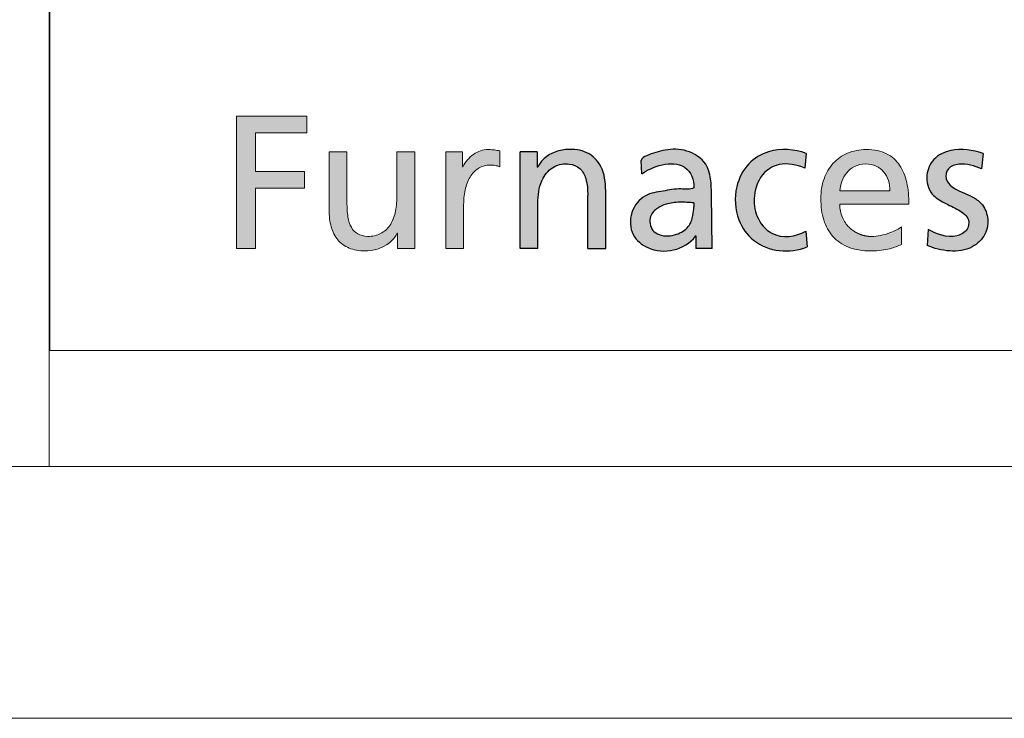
# Model space of a CAD drawing. Header units: millimetres. Extents: x 0 to 594, y 0 to 424.
# Tile 2 of 12: x 402 to 422, y 0 to 14. Entities that reach past the tile are written whole.
import ezdxf

# ---------------------------------------------------------------- set-up
doc = ezdxf.new("R2010")
doc.units = ezdxf.units.MM
doc.header["$LTSCALE"] = 0.25
doc.layers.add('FORMAT', color=7, linetype='Continuous')

# ---------------------------------------------------------------- blocks, each defined once
blk = doc.blocks.new('cajetin')
at = {"color": 7, "linetype": 'Continuous', "lineweight": 18}
for p, q in [((853.5, 7.5), (7.5, 7.5)), ((861, 0), (0, 0))]:
    blk.add_line(p, q, dxfattribs=at)
blk = doc.blocks.new('LOGO_sombreado')
at = {"linetype": 'Continuous'}
blk.add_hatch(color=7, dxfattribs=at).paths.add_polyline_path([(4.078, 4.32), (5.1, 4.32), (5.1, 4.651), (3.702, 4.651), (3.702, 2.023), (4.078, 2.023), (4.078, 3.22), (5.054, 3.22), (5.054, 3.551), (4.078, 3.551)], flags=0)
blk.add_hatch(color=7, dxfattribs=at).paths.add_polyline_path([(4.078, 4.32), (5.1, 4.32), (5.1, 4.651), (3.702, 4.651), (3.702, 2.023), (4.078, 2.023), (4.078, 3.22), (5.054, 3.22), (5.054, 3.551), (4.078, 3.551)], flags=0)
h = blk.add_hatch(color=7, dxfattribs=at)
edge = h.paths.add_edge_path(flags=0)
edge.add_spline(control_points=[(5.713, 2.196), (5.772, 2.125), (5.847, 2.071), (5.937, 2.034)], knot_values=[55, 55, 55, 55, 56, 56, 56, 56], weights=[1, 1, 1, 1], degree=3, periodic=0)
edge.add_spline(control_points=[(5.937, 2.034), (6.028, 1.997), (6.135, 1.977), (6.259, 1.977)], knot_values=[56, 56, 56, 56, 57, 57, 57, 57], weights=[1, 1, 1, 1], degree=3, periodic=0)
edge.add_arc((6.259, 2.796), 0.818, 269.9868, 283.8904)
edge.add_spline(control_points=[(6.456, 2.001), (6.519, 2.017), (6.58, 2.04), (6.635, 2.071)], knot_values=[0, 0, 0, 0, 1, 1, 1, 1], weights=[1, 1, 1, 1], degree=3, periodic=0)
edge.add_spline(control_points=[(6.635, 2.071), (6.69, 2.101), (6.741, 2.137), (6.784, 2.181)], knot_values=[1, 1, 1, 1, 2, 2, 2, 2], weights=[1, 1, 1, 1], degree=3, periodic=0)
edge.add_spline(control_points=[(6.784, 2.181), (6.827, 2.224), (6.863, 2.273), (6.889, 2.328)], knot_values=[2, 2, 2, 2, 3, 3, 3, 3], weights=[1, 1, 1, 1], degree=3, periodic=0)
edge.add_line((6.889, 2.328), (6.896, 2.328))
edge.add_line((6.896, 2.328), (6.896, 2.023))
edge.add_line((6.896, 2.023), (7.067, 2.023))
edge.add_line((7.067, 2.023), (7.238, 2.023))
edge.add_line((7.238, 2.023), (7.238, 2.263))
edge.add_line((7.238, 2.263), (7.238, 3.943))
edge.add_line((7.238, 3.943), (6.885, 3.943))
edge.add_line((6.885, 3.943), (6.885, 3.721))
edge.add_spline(control_points=[(6.885, 3.721), (6.885, 3.647), (6.885, 3.573), (6.885, 3.499), (6.885, 3.35), (6.885, 3.202), (6.885, 3.054), (6.885, 2.937), (6.873, 2.829), (6.85, 2.734)], knot_values=[30, 30, 30, 30, 31, 31, 31, 33, 33, 33, 34, 34, 34, 34], weights=[1, 1, 1, 1, 1, 1, 1, 1, 1, 1], degree=3, periodic=0)
edge.add_spline(control_points=[(6.85, 2.734), (6.827, 2.637), (6.792, 2.553), (6.696, 2.414), (6.636, 2.359), (6.562, 2.321)], knot_values=[34, 34, 34, 34, 35, 35, 36, 36, 36, 36], weights=[1, 1, 1, 1, 1, 1], degree=3, periodic=0)
edge.add_spline(control_points=[(6.562, 2.321), (6.489, 2.284), (6.402, 2.263), (6.301, 2.263)], knot_values=[36, 36, 36, 36, 37, 37, 37, 37], weights=[1, 1, 1, 1], degree=3, periodic=0)
edge.add_spline(control_points=[(6.301, 2.263), (6.224, 2.268), (6.16, 2.285), (6.107, 2.315)], knot_values=[37, 37, 37, 37, 38, 38, 38, 38], weights=[1, 1, 1, 1], degree=3, periodic=0)
edge.add_spline(control_points=[(6.107, 2.315), (6.054, 2.345), (6.013, 2.388), (5.982, 2.445)], knot_values=[38, 38, 38, 38, 39, 39, 39, 39], weights=[1, 1, 1, 1], degree=3, periodic=0)
edge.add_spline(control_points=[(5.982, 2.445), (5.95, 2.501), (5.928, 2.571), (5.914, 2.655)], knot_values=[39, 39, 39, 39, 40, 40, 40, 40], weights=[1, 1, 1, 1], degree=3, periodic=0)
edge.add_spline(control_points=[(5.914, 2.655), (5.9, 2.739), (5.894, 2.837), (5.894, 2.949), (5.894, 3.115), (5.894, 3.28), (5.894, 3.446), (5.894, 3.529), (5.894, 3.612), (5.894, 3.695), (5.894, 3.777), (5.894, 3.86), (5.894, 3.943)], knot_values=[40, 40, 40, 40, 41, 41, 41, 43, 43, 43, 44, 44, 44, 45, 45, 45, 45], weights=[1, 1, 1, 1, 1, 1, 1, 1, 1, 1, 1, 1, 1], degree=3, periodic=0)
edge.add_line((5.894, 3.943), (5.54, 3.943))
edge.add_spline(control_points=[(5.54, 3.943), (5.54, 3.848), (5.54, 3.753), (5.54, 3.658), (5.54, 3.563), (5.54, 3.468), (5.54, 3.372), (5.54, 3.182), (5.54, 2.992), (5.54, 2.802), (5.54, 2.673), (5.554, 2.557), (5.583, 2.455)], knot_values=[49, 49, 49, 49, 50, 50, 50, 51, 51, 51, 53, 53, 53, 54, 54, 54, 54], weights=[1, 1, 1, 1, 1, 1, 1, 1, 1, 1, 1, 1, 1], degree=3, periodic=0)
edge.add_spline(control_points=[(5.583, 2.455), (5.611, 2.354), (5.655, 2.267), (5.713, 2.196)], knot_values=[54, 54, 54, 54, 55, 55, 55, 55], weights=[1, 1, 1, 1], degree=3, periodic=0)
h = blk.add_hatch(color=7, dxfattribs=at)
edge = h.paths.add_edge_path(flags=0)
edge.add_line((8.928, 3.962), (8.875, 3.972))
edge.add_spline(control_points=[(8.875, 3.972), (8.858, 3.975), (8.841, 3.978), (8.823, 3.98)], knot_values=[22.132418, 22.132418, 22.132418, 22.132418, 23.132418, 23.132418, 23.132418, 23.132418], weights=[1, 1, 1, 1], degree=3, periodic=0)
edge.add_arc((8.709, 3.1), 0.888, 82.6219, 86.3614)
edge.add_spline(control_points=[(8.765, 3.986), (8.745, 3.987), (8.722, 3.988), (8.695, 3.988), (8.644, 3.988), (8.593, 3.979), (8.544, 3.963)], knot_values=[0.065266, 0.065266, 0.065266, 0.065266, 1.065266, 1.065266, 1.065266, 2.065266, 2.065266, 2.065266, 2.065266], weights=[1, 1, 1, 1, 1, 1, 1], degree=3, periodic=0)
edge.add_spline(control_points=[(8.544, 3.963), (8.495, 3.946), (8.448, 3.922), (8.404, 3.892)], knot_values=[2.065266, 2.065266, 2.065266, 2.065266, 3.065266, 3.065266, 3.065266, 3.065266], weights=[1, 1, 1, 1], degree=3, periodic=0)
edge.add_spline(control_points=[(8.404, 3.892), (8.36, 3.861), (8.319, 3.825), (8.283, 3.783)], knot_values=[3.065266, 3.065266, 3.065266, 3.065266, 4.065266, 4.065266, 4.065266, 4.065266], weights=[1, 1, 1, 1], degree=3, periodic=0)
edge.add_spline(control_points=[(8.283, 3.783), (8.248, 3.742), (8.218, 3.695), (8.194, 3.646)], knot_values=[4.065266, 4.065266, 4.065266, 4.065266, 5.065266, 5.065266, 5.065266, 5.065266], weights=[1, 1, 1, 1], degree=3, periodic=0)
edge.add_line((8.194, 3.646), (8.187, 3.646))
edge.add_line((8.187, 3.646), (8.187, 3.943))
edge.add_line((8.187, 3.943), (8.021, 3.943))
edge.add_line((8.021, 3.943), (7.856, 3.943))
edge.add_line((7.856, 3.943), (7.856, 3.703))
edge.add_line((7.856, 3.703), (7.856, 2.023))
edge.add_line((7.856, 2.023), (8.209, 2.023))
edge.add_spline(control_points=[(8.209, 2.023), (8.209, 2.314), (8.209, 2.605), (8.209, 2.896), (8.209, 3.017), (8.222, 3.126), (8.247, 3.222)], knot_values=[12.065266, 12.065266, 12.065266, 12.065266, 13.065266, 13.065266, 13.065266, 14.065266, 14.065266, 14.065266, 14.065266], weights=[1, 1, 1, 1, 1, 1, 1], degree=3, periodic=0)
edge.add_spline(control_points=[(8.247, 3.222), (8.271, 3.318), (8.307, 3.401), (8.352, 3.469)], knot_values=[14.065266, 14.065266, 14.065266, 14.065266, 15.065266, 15.065266, 15.065266, 15.065266], weights=[1, 1, 1, 1], degree=3, periodic=0)
edge.add_spline(control_points=[(8.352, 3.469), (8.398, 3.537), (8.454, 3.589), (8.518, 3.625)], knot_values=[15.065266, 15.065266, 15.065266, 15.065266, 16.065266, 16.065266, 16.065266, 16.065266], weights=[1, 1, 1, 1], degree=3, periodic=0)
edge.add_spline(control_points=[(8.518, 3.625), (8.582, 3.661), (8.654, 3.68), (8.733, 3.68)], knot_values=[16.065266, 16.065266, 16.065266, 16.065266, 17.065266, 17.065266, 17.065266, 17.065266], weights=[1, 1, 1, 1], degree=3, periodic=0)
edge.add_arc((8.733, 2.982), 0.698, 86.1548, 90.0023, ccw=False)
edge.add_spline(control_points=[(8.78, 3.678), (8.796, 3.677), (8.813, 3.675), (8.829, 3.673)], knot_values=[17.132418, 17.132418, 17.132418, 17.132418, 18.132418, 18.132418, 18.132418, 18.132418], weights=[1, 1, 1, 1], degree=3, periodic=0)
edge.add_spline(control_points=[(8.829, 3.673), (8.846, 3.67), (8.863, 3.667), (8.879, 3.662)], knot_values=[18.132418, 18.132418, 18.132418, 18.132418, 19.132418, 19.132418, 19.132418, 19.132418], weights=[1, 1, 1, 1], degree=3, periodic=0)
edge.add_spline(control_points=[(8.879, 3.662), (8.896, 3.658), (8.912, 3.652), (8.928, 3.646)], knot_values=[19.132418, 19.132418, 19.132418, 19.132418, 20.132418, 20.132418, 20.132418, 20.132418], weights=[1, 1, 1, 1], degree=3, periodic=0)
edge.add_line((8.928, 3.646), (8.928, 3.962))
h = blk.add_hatch(color=7, dxfattribs=at)
edge = h.paths.add_edge_path(flags=0)
edge.add_line((9.328, 2.026), (9.328, 3.946))
edge.add_line((9.328, 3.946), (9.67, 3.946))
edge.add_line((9.67, 3.946), (9.67, 3.641))
edge.add_line((9.67, 3.641), (9.678, 3.641))
edge.add_spline(control_points=[(9.678, 3.641), (9.704, 3.696), (9.793, 3.817), (10, 3.948), (10.305, 4.01), (10.669, 3.967), (10.997, 3.643), (11.021, 3.332), (11.026, 3.17)], knot_values=[0, 0, 0, 0, 0.090993, 0.223661, 0.358303, 0.55535, 0.750586, 1, 1, 1, 1], weights=[1, 1, 1, 1, 1, 1, 1, 1, 1], degree=3, periodic=0)
edge.add_line((11.026, 3.17), (11.026, 2.026))
edge.add_line((11.026, 2.026), (10.672, 2.026))
edge.add_line((10.672, 2.026), (10.672, 3.075))
edge.add_spline(control_points=[(10.672, 3.075), (10.669, 3.188), (10.66, 3.379), (10.536, 3.635), (10.28, 3.729), (9.984, 3.677), (9.726, 3.396), (9.691, 3.133), (9.683, 2.986)], knot_values=[0, 0, 0, 0, 0.181683, 0.307789, 0.426651, 0.591078, 0.760733, 1, 1, 1, 1], weights=[1, 1, 1, 1, 1, 1, 1, 1, 1], degree=3, periodic=0)
edge.add_line((9.683, 2.986), (9.681, 2.026))
edge.add_line((9.681, 2.026), (9.328, 2.026))
h = blk.add_hatch(color=7, dxfattribs=at)
edge = h.paths.add_edge_path(flags=0)
edge.add_spline(control_points=[(12.776, 3.232), (12.697, 3.183), (12.484, 3.232), (12.167, 3.156), (11.773, 3.111), (11.49, 2.752), (11.514, 2.287), (12.023, 1.86), (12.597, 1.99), (12.807, 2.27)], knot_values=[0, 0, 0, 0, 0.079966, 0.190057, 0.300094, 0.432511, 0.566689, 0.684622, 1, 1, 1, 1], weights=[1, 1, 1, 1, 1, 1, 1, 1, 1, 1], degree=3, periodic=0)
edge.add_spline(control_points=[(12.807, 2.27), (12.817, 2.296), (12.814, 2.27)], knot_values=[0, 0, 0, 1, 1, 1], weights=[1, 1, 1], degree=2, periodic=0)
edge.add_line((12.814, 2.27), (12.814, 2.023))
edge.add_line((12.814, 2.023), (13.139, 2.023))
edge.add_line((13.139, 2.023), (13.128, 3.106))
edge.add_spline(control_points=[(13.128, 3.106), (13.12, 3.292), (13.119, 3.706), (12.65, 4), (12.214, 4.002), (11.911, 3.898), (11.743, 3.828), (11.727, 3.77)], knot_values=[0, 0, 0, 0, 0.300445, 0.525135, 0.737289, 0.925487, 1, 1, 1, 1], weights=[1, 1, 1, 1, 1, 1, 1, 1], degree=3, periodic=0)
edge.add_line((11.727, 3.77), (11.744, 3.507))
edge.add_spline(control_points=[(11.744, 3.507), (11.927, 3.643), (12.567, 3.881), (12.789, 3.381), (12.776, 3.232)], knot_values=[0, 0, 0, 0, 0.658996, 1, 1, 1, 1], weights=[1, 1, 1, 1, 1], degree=3, periodic=0)
edge = h.paths.add_edge_path(flags=0)
edge.add_spline(control_points=[(12.776, 2.849), (12.772, 2.793), (12.762, 2.658), (12.682, 2.43), (12.419, 2.275), (12.142, 2.255), (11.913, 2.398), (11.87, 2.662), (12.044, 2.834), (12.252, 2.921), (12.499, 2.953), (12.683, 2.938), (12.776, 2.931)], knot_values=[0, 0, 0, 0, 0.068904, 0.168815, 0.283862, 0.42722, 0.488917, 0.605379, 0.695962, 0.771545, 0.884045, 1, 1, 1, 1], weights=[1, 1, 1, 1, 1, 1, 1, 1, 1, 1, 1, 1, 1], degree=3, periodic=0)
edge.add_line((12.776, 2.931), (12.776, 2.849))
h = blk.add_hatch(color=7, dxfattribs=at)
edge = h.paths.add_edge_path(flags=0)
edge.add_arc((16.302, 2.904), 0.641, 248.0344, 270.0503, ccw=False)
edge.add_spline(control_points=[(16.062, 2.31), (15.987, 2.34), (15.919, 2.385), (15.86, 2.441)], knot_values=[23.38427, 23.38427, 23.38427, 23.38427, 23.767925, 23.767925, 23.767925, 23.767925], weights=[1, 0.987772, 0.987772, 1], degree=3, periodic=0)
edge.add_arc((16.291, 2.885), 0.618, 203.0224, 225.9221, ccw=False)
edge.add_spline(control_points=[(15.721, 2.643), (15.688, 2.721), (15.67, 2.809), (15.67, 2.904)], knot_values=[0, 0, 0, 0, 1, 1, 1, 1], weights=[1, 1, 1, 1], degree=3, periodic=0)
edge.add_line((15.67, 2.904), (17.041, 2.904))
edge.add_spline(control_points=[(17.041, 2.904), (17.041, 3.058), (17.028, 3.203), (16.998, 3.334)], knot_values=[2, 2, 2, 2, 3, 3, 3, 3], weights=[1, 1, 1, 1], degree=3, periodic=0)
edge.add_spline(control_points=[(16.998, 3.334), (16.969, 3.464), (16.923, 3.581), (16.857, 3.678)], knot_values=[3, 3, 3, 3, 4, 4, 4, 4], weights=[1, 1, 1, 1], degree=3, periodic=0)
edge.add_spline(control_points=[(16.857, 3.678), (16.791, 3.774), (16.705, 3.852), (16.596, 3.905)], knot_values=[4, 4, 4, 4, 5, 5, 5, 5], weights=[1, 1, 1, 1], degree=3, periodic=0)
edge.add_spline(control_points=[(16.596, 3.905), (16.486, 3.959), (16.353, 3.988), (16.193, 3.988), (16.058, 3.988), (15.934, 3.963), (15.824, 3.916)], knot_values=[5, 5, 5, 5, 6, 6, 6, 7, 7, 7, 7], weights=[1, 1, 1, 1, 1, 1, 1], degree=3, periodic=0)
edge.add_spline(control_points=[(15.824, 3.916), (15.714, 3.87), (15.619, 3.802), (15.54, 3.716)], knot_values=[7, 7, 7, 7, 8, 8, 8, 8], weights=[1, 1, 1, 1], degree=3, periodic=0)
edge.add_spline(control_points=[(15.54, 3.716), (15.462, 3.63), (15.4, 3.526), (15.358, 3.409)], knot_values=[8, 8, 8, 8, 9, 9, 9, 9], weights=[1, 1, 1, 1], degree=3, periodic=0)
edge.add_spline(control_points=[(15.358, 3.409), (15.316, 3.291), (15.294, 3.159), (15.294, 3.017), (15.294, 2.86), (15.313, 2.717), (15.353, 2.591)], knot_values=[9, 9, 9, 9, 10, 10, 10, 11, 11, 11, 11], weights=[1, 1, 1, 1, 1, 1, 1], degree=3, periodic=0)
edge.add_spline(control_points=[(15.353, 2.591), (15.393, 2.464), (15.453, 2.353), (15.535, 2.262)], knot_values=[11, 11, 11, 11, 12, 12, 12, 12], weights=[1, 1, 1, 1], degree=3, periodic=0)
edge.add_spline(control_points=[(15.535, 2.262), (15.616, 2.172), (15.719, 2.1), (15.844, 2.052)], knot_values=[12, 12, 12, 12, 13, 13, 13, 13], weights=[1, 1, 1, 1], degree=3, periodic=0)
edge.add_spline(control_points=[(15.844, 2.052), (15.97, 2.003), (16.117, 1.977), (16.287, 1.977), (16.366, 1.977), (16.436, 1.982), (16.497, 1.99)], knot_values=[13, 13, 13, 13, 14, 14, 14, 15, 15, 15, 15], weights=[1, 1, 1, 1, 1, 1, 1], degree=3, periodic=0)
edge.add_spline(control_points=[(16.497, 1.99), (16.558, 1.998), (16.611, 2.009), (16.659, 2.021)], knot_values=[15, 15, 15, 15, 16, 16, 16, 16], weights=[1, 1, 1, 1], degree=3, periodic=0)
edge.add_spline(control_points=[(16.659, 2.021), (16.706, 2.033), (16.748, 2.047), (16.787, 2.061)], knot_values=[16, 16, 16, 16, 17, 17, 17, 17], weights=[1, 1, 1, 1], degree=3, periodic=0)
edge.add_spline(control_points=[(16.787, 2.061), (16.825, 2.075), (16.86, 2.089), (16.894, 2.101)], knot_values=[17, 17, 17, 17, 18, 18, 18, 18], weights=[1, 1, 1, 1], degree=3, periodic=0)
edge.add_line((16.894, 2.101), (16.894, 2.455))
edge.add_spline(control_points=[(16.894, 2.455), (16.872, 2.437), (16.839, 2.417), (16.798, 2.395)], knot_values=[19.00002, 19.00002, 19.00002, 19.00002, 20.00002, 20.00002, 20.00002, 20.00002], weights=[1, 1, 1, 1], degree=3, periodic=0)
edge.add_spline(control_points=[(16.798, 2.395), (16.757, 2.374), (16.707, 2.352), (16.653, 2.333)], knot_values=[20.00002, 20.00002, 20.00002, 20.00002, 21.00002, 21.00002, 21.00002, 21.00002], weights=[1, 1, 1, 1], degree=3, periodic=0)
edge.add_spline(control_points=[(16.653, 2.333), (16.599, 2.313), (16.541, 2.296), (16.481, 2.283)], knot_values=[21.00002, 21.00002, 21.00002, 21.00002, 22.00002, 22.00002, 22.00002, 22.00002], weights=[1, 1, 1, 1], degree=3, periodic=0)
edge.add_spline(control_points=[(16.481, 2.283), (16.422, 2.271), (16.361, 2.263), (16.303, 2.263)], knot_values=[22.00002, 22.00002, 22.00002, 22.00002, 23.00002, 23.00002, 23.00002, 23.00002], weights=[1, 1, 1, 1], degree=3, periodic=0)
edge = h.paths.add_edge_path(flags=0)
edge.add_spline(control_points=[(15.67, 3.167), (15.676, 3.229), (15.69, 3.294), (15.713, 3.356)], knot_values=[8, 8, 8, 8, 9, 9, 9, 9], weights=[1, 1, 1, 1], degree=3, periodic=0)
edge.add_spline(control_points=[(15.713, 3.356), (15.735, 3.418), (15.766, 3.477), (15.808, 3.528)], knot_values=[9, 9, 9, 9, 10, 10, 10, 10], weights=[1, 1, 1, 1], degree=3, periodic=0)
edge.add_spline(control_points=[(15.808, 3.528), (15.849, 3.579), (15.9, 3.623), (15.963, 3.654)], knot_values=[0, 0, 0, 0, 1, 1, 1, 1], weights=[1, 1, 1, 1], degree=3, periodic=0)
edge.add_spline(control_points=[(15.963, 3.654), (16.025, 3.685), (16.099, 3.702), (16.186, 3.702), (16.262, 3.702), (16.33, 3.687), (16.389, 3.66)], knot_values=[1, 1, 1, 1, 2, 2, 2, 3, 3, 3, 3], weights=[1, 1, 1, 1, 1, 1, 1], degree=3, periodic=0)
edge.add_spline(control_points=[(16.389, 3.66), (16.449, 3.633), (16.499, 3.594), (16.54, 3.545)], knot_values=[3, 3, 3, 3, 4, 4, 4, 4], weights=[1, 1, 1, 1], degree=3, periodic=0)
edge.add_spline(control_points=[(16.54, 3.545), (16.58, 3.497), (16.612, 3.439), (16.633, 3.375)], knot_values=[4, 4, 4, 4, 5, 5, 5, 5], weights=[1, 1, 1, 1], degree=3, periodic=0)
edge.add_spline(control_points=[(16.633, 3.375), (16.654, 3.311), (16.665, 3.241), (16.665, 3.167)], knot_values=[5, 5, 5, 5, 6, 6, 6, 6], weights=[1, 1, 1, 1], degree=3, periodic=0)
edge.add_line((16.665, 3.167), (16.416, 3.167))
edge.add_line((16.416, 3.167), (15.67, 3.167))
h = blk.add_hatch(color=7, dxfattribs=at)
edge = h.paths.add_edge_path(flags=0)
edge.add_arc((16.302, 2.904), 0.641, 248.0344, 270.0503, ccw=False)
edge.add_spline(control_points=[(16.062, 2.31), (15.987, 2.34), (15.919, 2.385), (15.86, 2.441)], knot_values=[23.38427, 23.38427, 23.38427, 23.38427, 23.767925, 23.767925, 23.767925, 23.767925], weights=[1, 0.987772, 0.987772, 1], degree=3, periodic=0)
edge.add_arc((16.291, 2.885), 0.618, 203.0224, 225.9221, ccw=False)
edge.add_spline(control_points=[(15.721, 2.643), (15.688, 2.721), (15.67, 2.809), (15.67, 2.904)], knot_values=[0, 0, 0, 0, 1, 1, 1, 1], weights=[1, 1, 1, 1], degree=3, periodic=0)
edge.add_line((15.67, 2.904), (17.041, 2.904))
edge.add_spline(control_points=[(17.041, 2.904), (17.041, 3.058), (17.028, 3.203), (16.998, 3.334)], knot_values=[2, 2, 2, 2, 3, 3, 3, 3], weights=[1, 1, 1, 1], degree=3, periodic=0)
edge.add_spline(control_points=[(16.998, 3.334), (16.969, 3.464), (16.923, 3.581), (16.857, 3.678)], knot_values=[3, 3, 3, 3, 4, 4, 4, 4], weights=[1, 1, 1, 1], degree=3, periodic=0)
edge.add_spline(control_points=[(16.857, 3.678), (16.791, 3.774), (16.705, 3.852), (16.596, 3.905)], knot_values=[4, 4, 4, 4, 5, 5, 5, 5], weights=[1, 1, 1, 1], degree=3, periodic=0)
edge.add_spline(control_points=[(16.596, 3.905), (16.486, 3.959), (16.353, 3.988), (16.193, 3.988), (16.058, 3.988), (15.934, 3.963), (15.824, 3.916)], knot_values=[5, 5, 5, 5, 6, 6, 6, 7, 7, 7, 7], weights=[1, 1, 1, 1, 1, 1, 1], degree=3, periodic=0)
edge.add_spline(control_points=[(15.824, 3.916), (15.714, 3.87), (15.619, 3.802), (15.54, 3.716)], knot_values=[7, 7, 7, 7, 8, 8, 8, 8], weights=[1, 1, 1, 1], degree=3, periodic=0)
edge.add_spline(control_points=[(15.54, 3.716), (15.462, 3.63), (15.4, 3.526), (15.358, 3.409)], knot_values=[8, 8, 8, 8, 9, 9, 9, 9], weights=[1, 1, 1, 1], degree=3, periodic=0)
edge.add_spline(control_points=[(15.358, 3.409), (15.316, 3.291), (15.294, 3.159), (15.294, 3.017), (15.294, 2.86), (15.313, 2.717), (15.353, 2.591)], knot_values=[9, 9, 9, 9, 10, 10, 10, 11, 11, 11, 11], weights=[1, 1, 1, 1, 1, 1, 1], degree=3, periodic=0)
edge.add_spline(control_points=[(15.353, 2.591), (15.393, 2.464), (15.453, 2.353), (15.535, 2.262)], knot_values=[11, 11, 11, 11, 12, 12, 12, 12], weights=[1, 1, 1, 1], degree=3, periodic=0)
edge.add_spline(control_points=[(15.535, 2.262), (15.616, 2.172), (15.719, 2.1), (15.844, 2.052)], knot_values=[12, 12, 12, 12, 13, 13, 13, 13], weights=[1, 1, 1, 1], degree=3, periodic=0)
edge.add_spline(control_points=[(15.844, 2.052), (15.97, 2.003), (16.117, 1.977), (16.287, 1.977), (16.366, 1.977), (16.436, 1.982), (16.497, 1.99)], knot_values=[13, 13, 13, 13, 14, 14, 14, 15, 15, 15, 15], weights=[1, 1, 1, 1, 1, 1, 1], degree=3, periodic=0)
edge.add_spline(control_points=[(16.497, 1.99), (16.558, 1.998), (16.611, 2.009), (16.659, 2.021)], knot_values=[15, 15, 15, 15, 16, 16, 16, 16], weights=[1, 1, 1, 1], degree=3, periodic=0)
edge.add_spline(control_points=[(16.659, 2.021), (16.706, 2.033), (16.748, 2.047), (16.787, 2.061)], knot_values=[16, 16, 16, 16, 17, 17, 17, 17], weights=[1, 1, 1, 1], degree=3, periodic=0)
edge.add_spline(control_points=[(16.787, 2.061), (16.825, 2.075), (16.86, 2.089), (16.894, 2.101)], knot_values=[17, 17, 17, 17, 18, 18, 18, 18], weights=[1, 1, 1, 1], degree=3, periodic=0)
edge.add_line((16.894, 2.101), (16.894, 2.455))
edge.add_spline(control_points=[(16.894, 2.455), (16.872, 2.437), (16.839, 2.417), (16.798, 2.395)], knot_values=[19.00002, 19.00002, 19.00002, 19.00002, 20.00002, 20.00002, 20.00002, 20.00002], weights=[1, 1, 1, 1], degree=3, periodic=0)
edge.add_spline(control_points=[(16.798, 2.395), (16.757, 2.374), (16.707, 2.352), (16.653, 2.333)], knot_values=[20.00002, 20.00002, 20.00002, 20.00002, 21.00002, 21.00002, 21.00002, 21.00002], weights=[1, 1, 1, 1], degree=3, periodic=0)
edge.add_spline(control_points=[(16.653, 2.333), (16.599, 2.313), (16.541, 2.296), (16.481, 2.283)], knot_values=[21.00002, 21.00002, 21.00002, 21.00002, 22.00002, 22.00002, 22.00002, 22.00002], weights=[1, 1, 1, 1], degree=3, periodic=0)
edge.add_spline(control_points=[(16.481, 2.283), (16.422, 2.271), (16.361, 2.263), (16.303, 2.263)], knot_values=[22.00002, 22.00002, 22.00002, 22.00002, 23.00002, 23.00002, 23.00002, 23.00002], weights=[1, 1, 1, 1], degree=3, periodic=0)
edge = h.paths.add_edge_path(flags=0)
edge.add_spline(control_points=[(15.67, 3.167), (15.676, 3.229), (15.69, 3.294), (15.713, 3.356)], knot_values=[8, 8, 8, 8, 9, 9, 9, 9], weights=[1, 1, 1, 1], degree=3, periodic=0)
edge.add_spline(control_points=[(15.713, 3.356), (15.735, 3.418), (15.766, 3.477), (15.808, 3.528)], knot_values=[9, 9, 9, 9, 10, 10, 10, 10], weights=[1, 1, 1, 1], degree=3, periodic=0)
edge.add_spline(control_points=[(15.808, 3.528), (15.849, 3.579), (15.9, 3.623), (15.963, 3.654)], knot_values=[0, 0, 0, 0, 1, 1, 1, 1], weights=[1, 1, 1, 1], degree=3, periodic=0)
edge.add_spline(control_points=[(15.963, 3.654), (16.025, 3.685), (16.099, 3.702), (16.186, 3.702), (16.262, 3.702), (16.33, 3.687), (16.389, 3.66)], knot_values=[1, 1, 1, 1, 2, 2, 2, 3, 3, 3, 3], weights=[1, 1, 1, 1, 1, 1, 1], degree=3, periodic=0)
edge.add_spline(control_points=[(16.389, 3.66), (16.449, 3.633), (16.499, 3.594), (16.54, 3.545)], knot_values=[3, 3, 3, 3, 4, 4, 4, 4], weights=[1, 1, 1, 1], degree=3, periodic=0)
edge.add_spline(control_points=[(16.54, 3.545), (16.58, 3.497), (16.612, 3.439), (16.633, 3.375)], knot_values=[4, 4, 4, 4, 5, 5, 5, 5], weights=[1, 1, 1, 1], degree=3, periodic=0)
edge.add_spline(control_points=[(16.633, 3.375), (16.654, 3.311), (16.665, 3.241), (16.665, 3.167)], knot_values=[5, 5, 5, 5, 6, 6, 6, 6], weights=[1, 1, 1, 1], degree=3, periodic=0)
edge.add_line((16.665, 3.167), (16.416, 3.167))
edge.add_line((16.416, 3.167), (15.67, 3.167))
at = {"layer": 'FORMAT'}
h = blk.add_hatch(color=256, dxfattribs=at)
edge = h.paths.add_edge_path(flags=0)
edge.add_spline(control_points=[(14.994, 2.372), (14.803, 2.254), (14.35, 2.197), (13.993, 2.642), (13.945, 3.102), (14.101, 3.522), (14.519, 3.756), (14.818, 3.682), (14.975, 3.62)], knot_values=[0, 0, 0, 0, 0.239736, 0.392762, 0.535377, 0.707741, 0.820778, 1, 1, 1, 1], weights=[1, 1, 1, 1, 1, 1, 1, 1, 1], degree=3, periodic=0)
edge.add_line((14.975, 3.62), (15.005, 3.913))
edge.add_spline(control_points=[(15.005, 3.913), (14.769, 3.994), (14.338, 4.032), (13.818, 3.724), (13.565, 3.214), (13.598, 2.624), (14.052, 1.977), (14.687, 1.916), (15.02, 2.056)], knot_values=[0, 0, 0, 0, 0.189442, 0.304437, 0.433405, 0.598153, 0.723513, 1, 1, 1, 1], weights=[1, 1, 1, 1, 1, 1, 1, 1, 1], degree=3, periodic=0)
edge.add_line((15.02, 2.056), (14.994, 2.372))
h = blk.add_hatch(color=256, dxfattribs=at)
edge = h.paths.add_edge_path(flags=0)
edge.add_spline(control_points=[(17.406, 2.082), (17.67, 1.976), (18.168, 1.89), (18.58, 2.287), (18.633, 2.636), (18.51, 2.915), (18.237, 3.101), (17.959, 3.176), (17.744, 3.396), (17.801, 3.642), (18.119, 3.739), (18.341, 3.665), (18.483, 3.605)], knot_values=[0, 0, 0, 0, 0.248617, 0.344888, 0.437274, 0.52019, 0.579843, 0.701279, 0.755995, 0.810863, 0.873582, 1, 1, 1, 1], weights=[1, 1, 1, 1, 1, 1, 1, 1, 1, 1, 1, 1, 1], degree=3, periodic=0)
edge.add_line((18.483, 3.605), (18.513, 3.913))
edge.add_spline(control_points=[(18.513, 3.913), (18.308, 3.976), (17.958, 4.038), (17.513, 3.834), (17.355, 3.47), (17.45, 3.102), (17.75, 2.92), (18.012, 2.811), (18.253, 2.636), (18.212, 2.369), (17.877, 2.197), (17.593, 2.312), (17.425, 2.399)], knot_values=[0, 0, 0, 0, 0.176891, 0.280108, 0.37368, 0.479975, 0.558482, 0.648472, 0.722992, 0.773462, 0.839493, 1, 1, 1, 1], weights=[1, 1, 1, 1, 1, 1, 1, 1, 1, 1, 1, 1, 1], degree=3, periodic=0)
edge.add_line((17.425, 2.399), (17.406, 2.082))
at = {"color": 7, "linetype": 'Continuous', "lineweight": 18}
for p, q in [((0, 20), (0, 0)), ((3.702, 2.023), (3.702, 4.651)), ((3.702, 4.651), (5.1, 4.651)), ((3.702, 2.023), (3.702, 4.651)), ((5.1, 4.651), (5.1, 4.32)), ((4.078, 4.32), (4.078, 3.551)), ((5.1, 4.32), (4.078, 4.32)), ((4.078, 3.551), (5.054, 3.551)), ((5.054, 3.551), (5.054, 3.22)), ((5.054, 3.22), (4.078, 3.22)), ((4.078, 3.22), (4.078, 2.023)), ((16.665, 3.167), (16.416, 3.167)), ((4.078, 2.023), (3.702, 2.023)), ((0, 0), (72.5, 0))]:
    blk.add_line(p, q, dxfattribs=at)
for centre, radius, start, end in [((16.291, 2.885), 0.618, 203.0224, 225.9221), ((6.259, 2.796), 0.818, 269.9868, 283.8904)]:
    blk.add_arc(centre, radius, start, end, dxfattribs=at)
at = {"color": 8, "linetype": 'Continuous', "lineweight": 0}
for points, knots in [([(5.894, 3.943), (5.864, 3.943), (5.835, 3.943), (5.805, 3.943), (5.746, 3.943), (5.688, 3.943), (5.629, 3.943), (5.599, 3.943), (5.57, 3.943), (5.54, 3.943)], [45, 45, 45, 45, 46, 46, 46, 48, 48, 48, 49, 49, 49, 49]), ([(5.54, 3.943), (5.54, 3.848), (5.54, 3.753), (5.54, 3.658), (5.54, 3.563), (5.54, 3.468), (5.54, 3.372), (5.54, 3.182), (5.54, 2.992), (5.54, 2.802), (5.54, 2.673), (5.554, 2.557), (5.583, 2.455)], [49, 49, 49, 49, 50, 50, 50, 51, 51, 51, 53, 53, 53, 54, 54, 54, 54]), ([(5.914, 2.655), (5.9, 2.739), (5.894, 2.837), (5.894, 2.949), (5.894, 3.115), (5.894, 3.28), (5.894, 3.446), (5.894, 3.529), (5.894, 3.612), (5.894, 3.695), (5.894, 3.777), (5.894, 3.86), (5.894, 3.943)], [40, 40, 40, 40, 41, 41, 41, 43, 43, 43, 44, 44, 44, 45, 45, 45, 45]), ([(7.238, 3.943), (7.209, 3.943), (7.179, 3.943), (7.15, 3.943), (7.091, 3.943), (7.032, 3.943), (6.973, 3.943), (6.944, 3.943), (6.914, 3.943), (6.885, 3.943)], [25, 25, 25, 25, 26, 26, 26, 28, 28, 28, 29, 29, 29, 29]), ([(7.238, 2.263), (7.238, 2.318), (7.238, 2.373), (7.238, 2.428), (7.238, 2.533), (7.238, 2.638), (7.238, 2.743), (7.238, 2.823), (7.238, 2.903), (7.238, 2.983), (7.238, 3.143), (7.238, 3.303), (7.238, 3.463), (7.238, 3.623), (7.238, 3.783), (7.238, 3.943)], [20, 20, 20, 20, 21, 21, 21, 22, 22, 22, 23, 23, 23, 24, 24, 24, 25, 25, 25, 25]), ([(8.765, 3.986), (8.745, 3.987), (8.722, 3.988), (8.695, 3.988), (8.644, 3.988), (8.593, 3.979), (8.544, 3.963)], [0.065266, 0.065266, 0.065266, 0.065266, 1.065266, 1.065266, 1.065266, 2.065266, 2.065266, 2.065266, 2.065266]), ([(16.596, 3.905), (16.486, 3.959), (16.353, 3.988), (16.193, 3.988), (16.058, 3.988), (15.934, 3.963), (15.824, 3.916)], [5, 5, 5, 5, 6, 6, 6, 7, 7, 7, 7]), ([(6.885, 3.721), (6.885, 3.647), (6.885, 3.573), (6.885, 3.499), (6.885, 3.35), (6.885, 3.202), (6.885, 3.054), (6.885, 2.937), (6.873, 2.829), (6.85, 2.734)], [30, 30, 30, 30, 31, 31, 31, 33, 33, 33, 34, 34, 34, 34]), ([(15.963, 3.654), (16.025, 3.685), (16.099, 3.702), (16.186, 3.702), (16.262, 3.702), (16.33, 3.687), (16.389, 3.66)], [1, 1, 1, 1, 2, 2, 2, 3, 3, 3, 3]), ([(15.358, 3.409), (15.316, 3.291), (15.294, 3.159), (15.294, 3.017), (15.294, 2.86), (15.313, 2.717), (15.353, 2.591)], [9, 9, 9, 9, 10, 10, 10, 11, 11, 11, 11]), ([(8.209, 2.023), (8.209, 2.314), (8.209, 2.605), (8.209, 2.896), (8.209, 3.017), (8.222, 3.126), (8.247, 3.222)], [12.065266, 12.065266, 12.065266, 12.065266, 13.065266, 13.065266, 13.065266, 14.065266, 14.065266, 14.065266, 14.065266]), ([(6.85, 2.734), (6.827, 2.637), (6.792, 2.553), (6.696, 2.414), (6.636, 2.359), (6.562, 2.321)], [34, 34, 34, 34, 35, 35, 36, 36, 36, 36]), ([(6.889, 2.328), (6.89, 2.328), (6.892, 2.328), (6.893, 2.328), (6.894, 2.328), (6.894, 2.328), (6.894, 2.328), (6.894, 2.328), (6.895, 2.328), (6.895, 2.328), (6.895, 2.328), (6.895, 2.328), (6.895, 2.328), (6.896, 2.328), (6.896, 2.328), (6.896, 2.328)], [3, 3, 3, 3, 4, 4, 4, 5, 5, 5, 6, 6, 6, 7, 7, 7, 8, 8, 8, 8]), ([(6.896, 2.328), (6.896, 2.302), (6.896, 2.277), (6.896, 2.251), (6.896, 2.226), (6.896, 2.201), (6.896, 2.175), (6.896, 2.15), (6.896, 2.124), (6.896, 2.099), (6.896, 2.095), (6.896, 2.091), (6.896, 2.087), (6.896, 2.078), (6.896, 2.07), (6.896, 2.061), (6.896, 2.056), (6.896, 2.051), (6.896, 2.047), (6.896, 2.043), (6.896, 2.039), (6.896, 2.035), (6.896, 2.031), (6.896, 2.027), (6.896, 2.023)], [8, 8, 8, 8, 9, 9, 9, 10, 10, 10, 12, 12, 12, 13, 13, 13, 14, 14, 14, 15, 15, 15, 16, 16, 16, 17, 17, 17, 17]), ([(15.844, 2.052), (15.97, 2.003), (16.117, 1.977), (16.287, 1.977), (16.366, 1.977), (16.436, 1.982), (16.497, 1.99)], [13, 13, 13, 13, 14, 14, 14, 15, 15, 15, 15])]:
    blk.add_open_spline(points, degree=3, knots=knots, dxfattribs=at)
for points in [[(6.885, 3.943), (6.885, 3.869), (6.885, 3.795), (6.885, 3.721)], [(8.021, 3.943), (7.966, 3.943), (7.911, 3.943), (7.856, 3.943)], [(7.856, 3.943), (7.856, 3.863), (7.856, 3.783), (7.856, 3.703)], [(8.187, 3.943), (8.132, 3.943), (8.077, 3.943), (8.021, 3.943)], [(8.187, 3.646), (8.187, 3.745), (8.187, 3.844), (8.187, 3.943)], [(8.544, 3.963), (8.495, 3.946), (8.448, 3.922), (8.404, 3.892)], [(8.875, 3.972), (8.858, 3.975), (8.841, 3.978), (8.823, 3.98)], [(8.928, 3.962), (8.911, 3.965), (8.893, 3.969), (8.875, 3.972)], [(8.928, 3.646), (8.928, 3.751), (8.928, 3.856), (8.928, 3.962)], [(15.824, 3.916), (15.714, 3.87), (15.619, 3.802), (15.54, 3.716)], [(8.283, 3.783), (8.248, 3.742), (8.218, 3.695), (8.194, 3.646)], [(8.404, 3.892), (8.36, 3.861), (8.319, 3.825), (8.283, 3.783)], [(15.54, 3.716), (15.462, 3.63), (15.4, 3.526), (15.358, 3.409)], [(16.857, 3.678), (16.791, 3.774), (16.705, 3.852), (16.596, 3.905)], [(7.856, 3.703), (7.856, 3.143), (7.856, 2.583), (7.856, 2.023)], [(8.194, 3.646), (8.192, 3.646), (8.189, 3.646), (8.187, 3.646)], [(8.352, 3.469), (8.398, 3.537), (8.454, 3.589), (8.518, 3.625)], [(8.518, 3.625), (8.582, 3.661), (8.654, 3.68), (8.733, 3.68)], [(8.78, 3.678), (8.796, 3.677), (8.813, 3.675), (8.829, 3.673)], [(8.829, 3.673), (8.846, 3.67), (8.863, 3.667), (8.879, 3.662)], [(8.879, 3.662), (8.896, 3.658), (8.912, 3.652), (8.928, 3.646)], [(15.713, 3.356), (15.735, 3.418), (15.766, 3.477), (15.808, 3.528)], [(15.808, 3.528), (15.849, 3.579), (15.9, 3.623), (15.963, 3.654)], [(16.389, 3.66), (16.449, 3.633), (16.499, 3.594), (16.54, 3.545)], [(16.54, 3.545), (16.58, 3.497), (16.612, 3.439), (16.633, 3.375)], [(16.998, 3.334), (16.969, 3.464), (16.923, 3.581), (16.857, 3.678)], [(8.247, 3.222), (8.271, 3.318), (8.307, 3.401), (8.352, 3.469)], [(15.67, 3.167), (15.676, 3.229), (15.69, 3.294), (15.713, 3.356)], [(16.633, 3.375), (16.654, 3.311), (16.665, 3.241), (16.665, 3.167)], [(17.041, 2.904), (17.041, 3.058), (17.028, 3.203), (16.998, 3.334)], [(16.416, 3.167), (16.167, 3.167), (15.918, 3.167), (15.67, 3.167)], [(15.721, 2.643), (15.688, 2.721), (15.67, 2.809), (15.67, 2.904)], [(15.67, 2.904), (16.127, 2.904), (16.584, 2.904), (17.041, 2.904)], [(5.982, 2.445), (5.95, 2.501), (5.928, 2.571), (5.914, 2.655)], [(15.353, 2.591), (15.393, 2.464), (15.453, 2.353), (15.535, 2.262)], [(5.583, 2.455), (5.611, 2.354), (5.655, 2.267), (5.713, 2.196)], [(6.107, 2.315), (6.054, 2.345), (6.013, 2.388), (5.982, 2.445)], [(16.798, 2.395), (16.757, 2.374), (16.707, 2.352), (16.653, 2.333)], [(16.894, 2.455), (16.872, 2.437), (16.839, 2.417), (16.798, 2.395)], [(16.894, 2.101), (16.894, 2.219), (16.894, 2.337), (16.894, 2.455)], [(5.713, 2.196), (5.772, 2.125), (5.847, 2.071), (5.937, 2.034)], [(6.301, 2.263), (6.224, 2.268), (6.16, 2.285), (6.107, 2.315)], [(6.562, 2.321), (6.489, 2.284), (6.402, 2.263), (6.301, 2.263)], [(6.635, 2.071), (6.69, 2.101), (6.741, 2.137), (6.784, 2.181)], [(6.784, 2.181), (6.827, 2.224), (6.863, 2.273), (6.889, 2.328)], [(7.238, 2.023), (7.238, 2.103), (7.238, 2.183), (7.238, 2.263)], [(15.535, 2.262), (15.616, 2.172), (15.719, 2.1), (15.844, 2.052)], [(16.481, 2.283), (16.422, 2.271), (16.361, 2.263), (16.303, 2.263)], [(16.653, 2.333), (16.599, 2.313), (16.541, 2.296), (16.481, 2.283)], [(5.937, 2.034), (6.028, 1.997), (6.135, 1.977), (6.259, 1.977)], [(6.456, 2.001), (6.519, 2.017), (6.58, 2.04), (6.635, 2.071)], [(6.896, 2.023), (6.953, 2.023), (7.01, 2.023), (7.067, 2.023)], [(7.067, 2.023), (7.124, 2.023), (7.181, 2.023), (7.238, 2.023)], [(7.856, 2.023), (7.974, 2.023), (8.092, 2.023), (8.209, 2.023)], [(16.497, 1.99), (16.558, 1.998), (16.611, 2.009), (16.659, 2.021)], [(16.659, 2.021), (16.706, 2.033), (16.748, 2.047), (16.787, 2.061)], [(16.787, 2.061), (16.825, 2.075), (16.86, 2.089), (16.894, 2.101)]]:
    blk.add_open_spline(points, degree=3, dxfattribs=at)
for points, weights in [([(8.823, 3.98), (8.804, 3.983), (8.785, 3.985), (8.765, 3.986)], [1, 0.999645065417, 0.999645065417, 1]), ([(8.733, 3.68), (8.749, 3.68), (8.764, 3.679), (8.78, 3.678)], [1, 0.99962425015, 0.99962425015, 1]), ([(16.062, 2.31), (15.987, 2.34), (15.919, 2.385), (15.86, 2.441)], [1, 0.987771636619, 0.987771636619, 1]), ([(16.303, 2.263), (16.22, 2.263), (16.139, 2.279), (16.062, 2.31)], [1, 0.987733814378, 0.987733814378, 1])]:
    blk.add_rational_spline(points, weights, degree=3, dxfattribs=at)
at = {"color": 7, "linetype": 'Continuous', "lineweight": 0}
blk.add_open_spline([(12.807, 2.27), (12.817, 2.296), (12.814, 2.27)], degree=2, dxfattribs=at)
at = {"layer": 'FORMAT', "color": 7}
for p, q in [((9.67, 3.946), (9.328, 3.946)), ((9.328, 2.026), (9.328, 3.946)), ((9.67, 3.946), (9.67, 3.641)), ((15.005, 3.913), (14.975, 3.62)), ((18.513, 3.913), (18.483, 3.605)), ((11.744, 3.507), (11.727, 3.77)), ((9.678, 3.641), (9.67, 3.641)), ((11.026, 2.026), (11.026, 3.17)), ((9.681, 2.026), (9.683, 2.986)), ((10.672, 2.026), (10.672, 3.075)), ((12.776, 2.931), (12.776, 2.849)), ((13.139, 2.023), (13.128, 3.106)), ((14.994, 2.372), (15.02, 2.056)), ((17.425, 2.399), (17.406, 2.082)), ((12.814, 2.27), (12.814, 2.023)), ((9.681, 2.026), (9.328, 2.026)), ((10.672, 2.026), (11.026, 2.026)), ((13.139, 2.023), (12.814, 2.023))]:
    blk.add_line(p, q, dxfattribs=at)
for points, knots in [([(11.026, 3.17), (11.021, 3.332), (10.997, 3.643), (10.669, 3.967), (10.305, 4.01), (10, 3.948), (9.793, 3.817), (9.704, 3.696), (9.678, 3.641)], [0, 0, 0, 0, 0.249414, 0.44465, 0.641697, 0.776339, 0.909007, 1, 1, 1, 1]), ([(13.128, 3.106), (13.12, 3.292), (13.119, 3.706), (12.65, 4), (12.214, 4.002), (11.911, 3.898), (11.743, 3.828), (11.727, 3.77)], [0, 0, 0, 0, 0.300445, 0.525135, 0.737289, 0.925487, 1, 1, 1, 1]), ([(15.005, 3.913), (14.769, 3.994), (14.338, 4.032), (13.818, 3.724), (13.565, 3.214), (13.598, 2.624), (14.052, 1.977), (14.687, 1.916), (15.02, 2.056)], [0, 0, 0, 0, 0.189442, 0.304437, 0.433405, 0.598153, 0.723513, 1, 1, 1, 1]), ([(18.513, 3.913), (18.308, 3.976), (17.958, 4.038), (17.513, 3.834), (17.355, 3.47), (17.45, 3.102), (17.75, 2.92), (18.012, 2.811), (18.253, 2.636), (18.212, 2.369), (17.877, 2.197), (17.593, 2.312), (17.425, 2.399)], [0, 0, 0, 0, 0.176891, 0.280108, 0.37368, 0.479975, 0.558482, 0.648472, 0.722992, 0.773462, 0.839493, 1, 1, 1, 1]), ([(9.683, 2.986), (9.691, 3.133), (9.726, 3.396), (9.984, 3.677), (10.28, 3.729), (10.536, 3.635), (10.66, 3.379), (10.669, 3.188), (10.672, 3.075)], [0, 0, 0, 0, 0.239267, 0.408922, 0.573349, 0.692211, 0.818317, 1, 1, 1, 1]), ([(11.744, 3.507), (11.927, 3.643), (12.567, 3.881), (12.789, 3.381), (12.776, 3.232)], [0, 0, 0, 0, 0.658996, 1, 1, 1, 1]), ([(14.975, 3.62), (14.818, 3.682), (14.519, 3.756), (14.101, 3.522), (13.945, 3.102), (13.993, 2.642), (14.35, 2.197), (14.803, 2.254), (14.994, 2.372)], [0, 0, 0, 0, 0.179222, 0.292259, 0.464623, 0.607238, 0.760264, 1, 1, 1, 1]), ([(18.483, 3.605), (18.341, 3.665), (18.119, 3.739), (17.801, 3.642), (17.744, 3.396), (17.959, 3.176), (18.237, 3.101), (18.51, 2.915), (18.633, 2.636), (18.58, 2.287), (18.168, 1.89), (17.67, 1.976), (17.406, 2.082)], [0, 0, 0, 0, 0.126418, 0.189137, 0.244005, 0.298721, 0.420157, 0.47981, 0.562726, 0.655112, 0.751383, 1, 1, 1, 1]), ([(12.776, 3.232), (12.697, 3.183), (12.484, 3.232), (12.167, 3.156), (11.773, 3.111), (11.49, 2.752), (11.514, 2.287), (12.023, 1.86), (12.597, 1.99), (12.807, 2.27)], [0, 0, 0, 0, 0.079966, 0.190057, 0.300094, 0.432511, 0.566689, 0.684622, 1, 1, 1, 1]), ([(12.776, 2.931), (12.683, 2.938), (12.499, 2.953), (12.252, 2.921), (12.044, 2.834), (11.87, 2.662), (11.913, 2.398), (12.142, 2.255), (12.419, 2.275), (12.682, 2.43), (12.762, 2.658), (12.772, 2.793), (12.776, 2.849)], [0, 0, 0, 0, 0.115955, 0.228455, 0.304038, 0.394621, 0.511083, 0.57278, 0.716138, 0.831185, 0.931096, 1, 1, 1, 1])]:
    blk.add_open_spline(points, degree=3, knots=knots, dxfattribs=at)

msp = doc.modelspace()

# ---------------------------------------------------------------- linework, layer by layer
at = {"color": 7, "linetype": 'Continuous', "lineweight": 18}
for p, q in [((402.554, 51.742), (402.554, 5.174)), ((402.554, 5.174), (588.826, 5.174))]:
    msp.add_line(p, q, dxfattribs=at)

# ---------------------------------------------------------------- block references
at = {"xscale": 0.689895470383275, "yscale": 0.689895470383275, "zscale": 0.689895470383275}
msp.add_blockref('cajetin', (0, 0), dxfattribs=at)
at = {"color": 7, "linetype": 'Continuous', "xscale": 1.034843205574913, "yscale": 1.034843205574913, "zscale": 1.034843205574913}
msp.add_blockref('LOGO_sombreado', (402.564, 7.552), dxfattribs=at)

doc.saveas('drawing.dxf')
